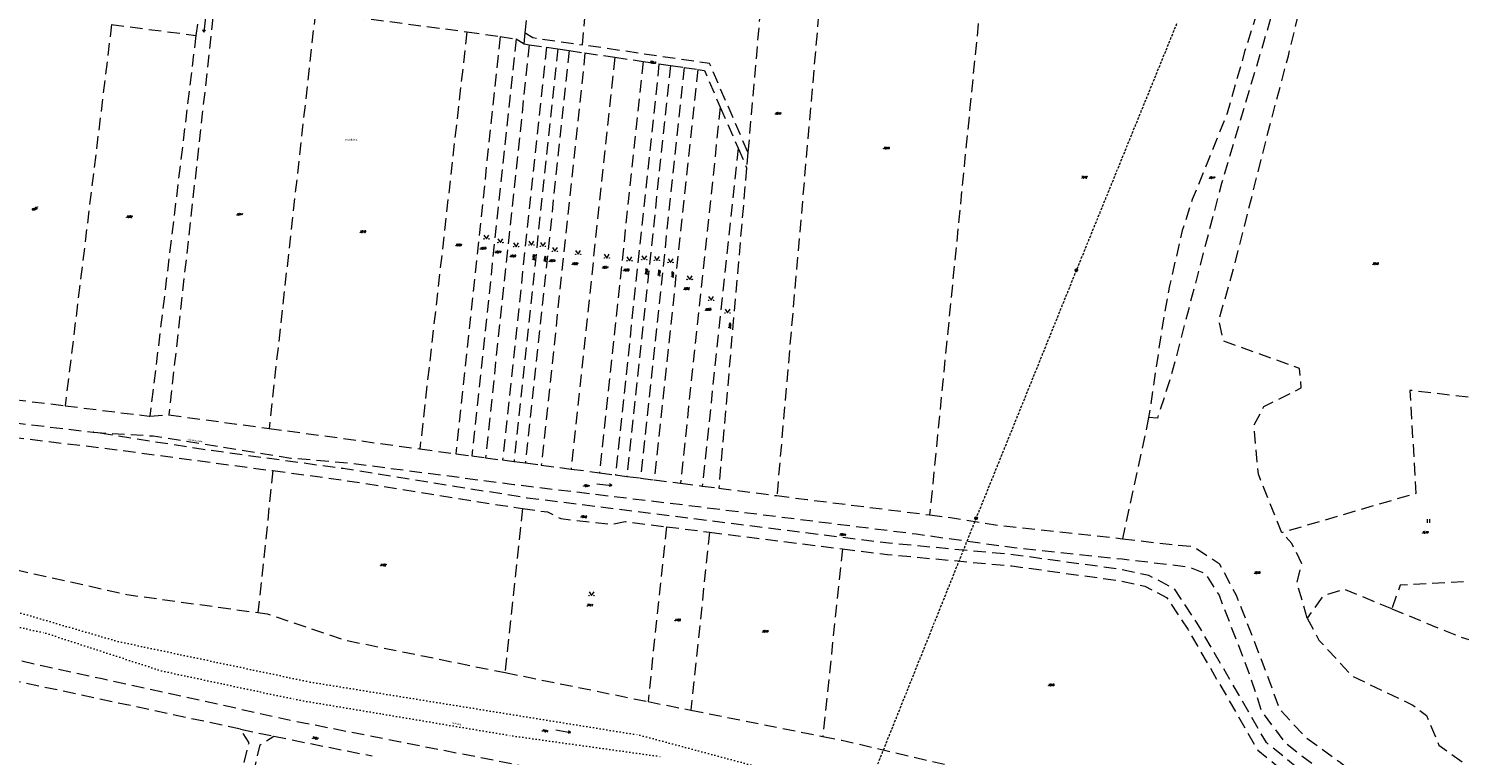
# Model space of a CAD drawing. Header units: metres. Extents: x -626722 to -621116, y -1178216 to -1174550.
# Tile 64 of 86: x -623494 to -622922, y -1177268 to -1176978. Entities that reach past the tile are written whole.
import ezdxf

# ---------------------------------------------------------------- set-up
doc = ezdxf.new("R2010")
doc.units = ezdxf.units.M
doc.header["$MEASUREMENT"] = 0
doc.linetypes.add('DASHEDX2', pattern=[1.5, 1, -0.5])
doc.linetypes.add('DOT', pattern=[0.25, 0, -0.25])
doc.layers.add('8_kat_KN_Elektřina', color=172, linetype='DASHEDX2')
doc.layers.add('8_kat_KN_Pomístní_názvy', color=210, linetype='Continuous')
for name, color, linetype, lineweight in [('8_kat_KN_Hranice parcel', 200, 'DASHEDX2', 25), ('8_kat_KN_Slučkové čáry', 200, 'DOT', 25), ('8_kat_KN_Značky kultur', 7, 'Continuous', 0), ('8_kat_KN_Čísla parcel', 200, 'Continuous', 25)]:
    doc.layers.add(name, color=color, linetype=linetype, lineweight=lineweight)
doc.styles.add('Style-cs_Working', font='cs_Working.shx')
doc.styles.add('Style-ITALICS', font='ITALICS.shx')

# ---------------------------------------------------------------- blocks, each defined once
blk = doc.blocks.new('3.06')
at = {"layer": '8_kat_KN_Značky kultur', "color": 7, "linetype": 'Continuous', "lineweight": 13}
for p, q in [((-0.51, 0), (-0.51, 1.5)), ((0.49, 0), (0.49, 1.5))]:
    blk.add_line(p, q, dxfattribs=at)
blk = doc.blocks.new('3.14')
at = {"layer": '8_kat_KN_Značky kultur', "color": 7, "linetype": 'Continuous', "lineweight": 13, "flags": 128}
blk.add_lwpolyline([(-1, 1.5), (0, 0), (1, 1.5)], dxfattribs=at)
at = {"layer": '8_kat_KN_Značky kultur', "color": 7, "linetype": 'Continuous', "lineweight": 13}
for centre in [(-1, 0), (1, 0)]:
    blk.add_circle(centre, 0.1, dxfattribs=at)
blk = doc.blocks.new('8.02_23')
at = {"layer": '8_kat_KN_Značky kultur', "color": 7, "linetype": 'Continuous', "lineweight": 13}
for p, q in [((-2.96, 0.35), (2.99, -0.38)), ((2.99, -0.38), (2.09, 0.24)), ((2.99, -0.38), (1.96, -0.76))]:
    blk.add_line(p, q, dxfattribs=at)
blk = doc.blocks.new('8.02_28')
at = {"layer": '8_kat_KN_Značky kultur', "color": 7, "linetype": 'Continuous', "lineweight": 13}
for p, q in [((-2.93, 0.56), (2.96, -0.58)), ((2.96, -0.58), (2.1, 0.09)), ((2.96, -0.58), (1.91, -0.89))]:
    blk.add_line(p, q, dxfattribs=at)
blk = doc.blocks.new('8.02_55')
at = {"layer": '8_kat_KN_Značky kultur', "color": 7, "linetype": 'Continuous', "lineweight": 13}
for p, q in [((0.3, 2.97), (-0.32, -3)), ((-0.32, -3), (-0.72, -1.98)), ((-0.32, -3), (0.28, -2.08))]:
    blk.add_line(p, q, dxfattribs=at)
blk = doc.blocks.new('6.01')
at = {"layer": '8_kat_KN_Elektřina', "color": 7, "linetype": 'Continuous', "lineweight": 13}
for radius in [0.5, 0.4, 0.3, 0.2, 0.1]:
    blk.add_circle((0, 0), radius, dxfattribs=at)

msp = doc.modelspace()

# ---------------------------------------------------------------- linework, layer by layer
at = {"layer": '8_kat_KN_Elektřina', "lineweight": 13}
for p, q in [((-623035.32, -1176975.69), (-623075.41, -1177074.21)), ((-623075.41, -1177074.21), (-623115.52, -1177173.35)), ((-623115.52, -1177173.35), (-623164.39, -1177295.37))]:
    msp.add_line(p, q, dxfattribs=at)
at = {"layer": '8_kat_KN_Hranice parcel', "lineweight": 13, "ltscale": 5}
for p, q in [((-623272.93, -1176984.18), (-623266.78, -1176911.63)), ((-623197.25, -1176917.52), (-623206.76, -1177027.04)), ((-623419.87, -1176965.74), (-623438.34, -1177132.06)), ((-623379.73, -1176970.98), (-623398.28, -1177137.48)), ((-623379.73, -1176970.98), (-623319.14, -1176978.9)), ((-623461.23, -1176976.04), (-623479.81, -1177128.42)), ((-623461.23, -1176976.04), (-623427.51, -1176980.36)), ((-623426.94, -1176975.9), (-623427.51, -1176980.36)), ((-623319.14, -1176978.9), (-623337.95, -1177145.63)), ((-623319.14, -1176978.9), (-623305.84, -1176980.85)), ((-623296.25, -1176983.78), (-623295.81, -1176979.37)), ((-623427.51, -1176980.36), (-623445.92, -1177132.55)), ((-623305.84, -1176980.85), (-623323.52, -1177147.58)), ((-623299.49, -1176981.79), (-623317.16, -1177148.44)), ((-623294.21, -1176984.08), (-623311.7, -1177149.18)), ((-623305.84, -1176980.85), (-623299.49, -1176981.79)), ((-623287.36, -1176985.09), (-623304.85, -1177150.08)), ((-623299.49, -1176981.79), (-623296.25, -1176983.78)), ((-623296.25, -1176983.78), (-623294.21, -1176984.08)), ((-623294.21, -1176984.08), (-623287.36, -1176985.09)), ((-623287.36, -1176985.09), (-623282.81, -1176985.76)), ((-623282.81, -1176985.76), (-623300.29, -1177150.69)), ((-623278.26, -1176986.42), (-623295.73, -1177151.29)), ((-623271.92, -1176987.36), (-623289.38, -1177152.13)), ((-623282.81, -1176985.76), (-623278.26, -1176986.42)), ((-623278.26, -1176986.42), (-623271.92, -1176987.36)), ((-623260.02, -1176989.1), (-623277.47, -1177153.7)), ((-623271.92, -1176987.36), (-623260.02, -1176989.1)), ((-623248.68, -1176990.77), (-623266.1, -1177155.2)), ((-623260.02, -1176989.1), (-623248.68, -1176990.77)), ((-623248.68, -1176990.77), (-623242.33, -1176991.7)), ((-623242.33, -1176991.7), (-623259.74, -1177156.03)), ((-623237.73, -1176992.38), (-623255.14, -1177156.63)), ((-623232.28, -1176993.18), (-623249.68, -1177157.33)), ((-623226.83, -1176993.98), (-623244.22, -1177158.03)), ((-623242.33, -1176991.7), (-623237.73, -1176992.38)), ((-623237.73, -1176992.38), (-623232.28, -1176993.18)), ((-623232.28, -1176993.18), (-623226.83, -1176993.98)), ((-623217.82, -1177009.05), (-623233.75, -1177159.38)), ((-623217.82, -1177009.05), (-623210.72, -1177025.43)), ((-623210.72, -1177025.43), (-623225.04, -1177160.5)), ((-623210.72, -1177025.43), (-623207.3, -1177033.33)), ((-623206.76, -1177027.04), (-623207.3, -1177033.33)), ((-623207.3, -1177033.33), (-623218.41, -1177161.35)), ((-623515.35, -1177124.04), (-623479.81, -1177128.42)), ((-623438.34, -1177132.06), (-623398.28, -1177137.48)), ((-623046.51, -1177133.11), (-623057, -1177181.56)), ((-623398.28, -1177137.48), (-623337.95, -1177145.63)), ((-623337.95, -1177145.63), (-623323.52, -1177147.58)), ((-623323.52, -1177147.58), (-623317.16, -1177148.44)), ((-623317.16, -1177148.44), (-623311.7, -1177149.18)), ((-623311.7, -1177149.18), (-623304.85, -1177150.08)), ((-623304.85, -1177150.08), (-623300.29, -1177150.69)), ((-623300.29, -1177150.69), (-623295.73, -1177151.29)), ((-623396.72, -1177154.35), (-623402.7, -1177211.11)), ((-623295.73, -1177151.29), (-623289.38, -1177152.13)), ((-623289.38, -1177152.13), (-623277.47, -1177153.7)), ((-623277.47, -1177153.7), (-623266.1, -1177155.2)), ((-623266.1, -1177155.2), (-623259.74, -1177156.03)), ((-623259.74, -1177156.03), (-623255.14, -1177156.63)), ((-623255.14, -1177156.63), (-623249.68, -1177157.33)), ((-623249.68, -1177157.33), (-623244.22, -1177158.03)), ((-623244.22, -1177158.03), (-623233.75, -1177159.38)), ((-623233.75, -1177159.38), (-623225.04, -1177160.5)), ((-623225.04, -1177160.5), (-623218.41, -1177161.35)), ((-623218.41, -1177161.35), (-623195.18, -1177164.34)), ((-623296.97, -1177169.54), (-623303.87, -1177235.08)), ((-623239.36, -1177176.79), (-623246.72, -1177246.67)), ((-623239.36, -1177176.79), (-623222.11, -1177178.95)), ((-623222.11, -1177178.95), (-623229.6, -1177250.07)), ((-623222.11, -1177178.95), (-623168.95, -1177185.6)), ((-623168.95, -1177185.6), (-623176.85, -1177260.57)), ((-623303.87, -1177235.08), (-623246.72, -1177246.67)), ((-623409.68, -1177257.69), (-623506.21, -1177237.09)), ((-623246.72, -1177246.67), (-623229.6, -1177250.07)), ((-623229.6, -1177250.07), (-623176.85, -1177260.57)), ((-623409.68, -1177257.69), (-623396.39, -1177260.5)), ((-623396.39, -1177260.5), (-623357.04, -1177268.4))]:
    msp.add_line(p, q, dxfattribs=at)
at = {"layer": '8_kat_KN_Hranice parcel', "lineweight": 13, "ltscale": 5, "flags": 128}
for points in [[(-623295.81, -1176979.37), (-623290.83, -1176933.91), (-623282.69, -1176883.56), (-623284.77, -1176875.33), (-623282.36, -1176859.16)], [(-623169.41, -1176867.29), (-623182.3, -1177015.82), (-623195.18, -1177164.34)], [(-623106.53, -1176893.55), (-623120.32, -1177032.8), (-623134.1, -1177172.04)], [(-622994.17, -1176942.83), (-623008.01, -1176986.4), (-623015.06, -1177011.51), (-623029.06, -1177045.94), (-623033.08, -1177058.37), (-623038.2, -1177080.49), (-623041.25, -1177097.62), (-623046.51, -1177133.11)], [(-622989.33, -1176944.83), (-622992.77, -1176957.04), (-623017.4, -1177039.55), (-623037.73, -1177117.18), (-623043.04, -1177133.33), (-623046.51, -1177133.11)], [(-622993.27, -1177179.18), (-623002.6, -1177155.82), (-623004.44, -1177136.42), (-623000.44, -1177128.77), (-622985.51, -1177121.27), (-622986.16, -1177113.51), (-623016.56, -1177102.56), (-623018.39, -1177094.15), (-623012.24, -1177072.61), (-622998.07, -1177016.42), (-622990.64, -1176988.6), (-622984.88, -1176964.63), (-622979.2, -1176961.45), (-622951.36, -1176964.78), (-622931.39, -1176968.35), (-622922.81, -1176972.36)], [(-623295.81, -1176979.37), (-623292.78, -1176981.26), (-623272.93, -1176984.18)], [(-623206.76, -1177027.04), (-623222.09, -1176991.64), (-623272.93, -1176984.18)], [(-623226.83, -1176993.98), (-623224.18, -1176994.37), (-623217.82, -1177009.05)], [(-622888.96, -1177128.45), (-622942.06, -1177122.27), (-622939.65, -1177163.51), (-622993.27, -1177179.18)], [(-623612.94, -1177127.61), (-623462.09, -1177145.61), (-623396.72, -1177154.35)], [(-623537.88, -1177130.64), (-623516.13, -1177133.26), (-623468.55, -1177139)], [(-623479.81, -1177128.42), (-623446.19, -1177132.57), (-623445.92, -1177132.55)], [(-623445.92, -1177132.55), (-623439.09, -1177131.96), (-623438.34, -1177132.06)], [(-622930.99, -1177308.85), (-622951.79, -1177302.03), (-622999.41, -1177263.07), (-623027.09, -1177215.3), (-623036.23, -1177201.53), (-623046.46, -1177196.32), (-623058.48, -1177193.72), (-623100.72, -1177187.99), (-623150.47, -1177183.37), (-623295.06, -1177165.29), (-623368.59, -1177153.56), (-623424.61, -1177145.9), (-623468.55, -1177139)], [(-623468.55, -1177139), (-623444.59, -1177140.48), (-623389.57, -1177149.31), (-623366.34, -1177151.24), (-623300.31, -1177159.87), (-623230.49, -1177168.22), (-623139.49, -1177179.66), (-623100.27, -1177185.09), (-623057.17, -1177189.63), (-623030.82, -1177192.75), (-623023.94, -1177195.46), (-623018.38, -1177204.1), (-623005.95, -1177236.49), (-623001.39, -1177250.51), (-622991.98, -1177263.14), (-622975.57, -1177275.69), (-622944.54, -1177299.18), (-622930.99, -1177308.85)], [(-623396.72, -1177154.35), (-623369.24, -1177158.01), (-623296.97, -1177169.54)], [(-623195.18, -1177164.34), (-623183.08, -1177165.9), (-623134.1, -1177172.04)], [(-623296.97, -1177169.54), (-623286.94, -1177170.84), (-623281.58, -1177173.52), (-623261.71, -1177175.8), (-623255.8, -1177174.73), (-623239.36, -1177176.79)], [(-623134.1, -1177172.04), (-623125.8, -1177173.08), (-623106.53, -1177176.21), (-623094.43, -1177177.49), (-623057, -1177181.56)], [(-622983.07, -1177213.32), (-622987.2, -1177199.09), (-622985.3, -1177191.55), (-622989.25, -1177183.41), (-622993.27, -1177179.18)], [(-623618.45, -1177179.98), (-623589.61, -1177182.02), (-623546.95, -1177183.96), (-623525.37, -1177188.16), (-623455.08, -1177203.87), (-623402.7, -1177211.11)], [(-623057, -1177181.56), (-623036.43, -1177183.97), (-623028.85, -1177184.58), (-623018.29, -1177191.5), (-623011.5, -1177204.1), (-622999.64, -1177234.73), (-622994.42, -1177249.31), (-622984.21, -1177260.51), (-622969.99, -1177270.93), (-622940.31, -1177293.66), (-622930.74, -1177301.71), (-622903.63, -1177309.2), (-622893.41, -1177311.36), (-622882.58, -1177309.51), (-622870.97, -1177293.95), (-622843.86, -1177280.68), (-622795.15, -1177271.3), (-622782.98, -1177267.94)], [(-623168.95, -1177185.6), (-623150.96, -1177187.85), (-623101.23, -1177192.46), (-623059.26, -1177198.16), (-623047.98, -1177200.59), (-623039.33, -1177205), (-623030.91, -1177217.67), (-623002.89, -1177266.03), (-622954.21, -1177305.86), (-622947.43, -1177309.07)], [(-622949.32, -1177209.58), (-622968.21, -1177201.84), (-622976.71, -1177204.34), (-622983.07, -1177213.32)], [(-622920.59, -1177198.86), (-622945.88, -1177200.1), (-622949.32, -1177209.58)], [(-623402.7, -1177211.11), (-623398.98, -1177211.62), (-623368.17, -1177222.04), (-623303.87, -1177235.08)], [(-622983.07, -1177213.32), (-622978.4, -1177222.07), (-622965.28, -1177236.39), (-622940.91, -1177248.05), (-622935.41, -1177252.28), (-622930.41, -1177264.13), (-622911.45, -1177277.7), (-622894.77, -1177276.28), (-622881.65, -1177272.43), (-622853.6, -1177251.89), (-622851.89, -1177251.16)], [(-622949.32, -1177209.58), (-622922.32, -1177220.64), (-622907.1, -1177225.48), (-622854.86, -1177216.52)], [(-623593.25, -1177218.32), (-623551.91, -1177218.37), (-623511.24, -1177227.32), (-623464.99, -1177237.49), (-623388.83, -1177254.24), (-623345.71, -1177262.74), (-623294.45, -1177272.75), (-623243.49, -1177282.29), (-623177.36, -1177295.68), (-623101.39, -1177311.16)], [(-623456.95, -1177475.24), (-623431.61, -1177369.17), (-623406.28, -1177263.1), (-623409.68, -1177257.69)], [(-623453.44, -1177479.88), (-623427.65, -1177371.95), (-623401.87, -1177264.02), (-623396.39, -1177260.5)], [(-623176.85, -1177260.57), (-623169.18, -1177262.09), (-623076.75, -1177283.8), (-622984.03, -1177298.57), (-622947.43, -1177309.07)]]:
    msp.add_lwpolyline(points, dxfattribs=at)
at = {"layer": '8_kat_KN_Slučkové čáry', "lineweight": 0, "ltscale": 5}
for p, q in [((-623550.61, -1177195.78), (-623458.58, -1177222.65)), ((-623549.11, -1177205.67), (-623487.47, -1177219.32)), ((-623487.47, -1177219.32), (-623441.24, -1177234.39)), ((-623458.58, -1177222.65), (-623381.83, -1177238.84)), ((-623441.24, -1177234.39), (-623387.18, -1177245.9)), ((-623381.83, -1177238.84), (-623249.94, -1177260.09)), ((-623387.18, -1177245.9), (-623300.79, -1177260.38)), ((-623300.79, -1177260.38), (-623240.75, -1177268.76)), ((-623249.94, -1177260.09), (-623172.67, -1177280.8))]:
    msp.add_line(p, q, dxfattribs=at)

# ---------------------------------------------------------------- block references
at = {"layer": '8_kat_KN_Elektřina', "lineweight": 13}
for p in [(-623075.41, -1177074.21), (-623115.52, -1177173.35)]:
    msp.add_blockref('6.01', p, dxfattribs=at)
at = {"layer": '8_kat_KN_Značky kultur', "lineweight": 13}
for name, p in [('8.02_55', (-623423.96, -1176976.1)), ('3.14', (-623311.33, -1177061.72)), ('3.14', (-623305.76, -1177063.18)), ('3.14', (-623299.49, -1177064.84)), ('3.14', (-623293.32, -1177064.17)), ('3.14', (-623288.74, -1177064.68)), ('3.14', (-623283.93, -1177066.68)), ('3.14', (-623274.68, -1177067.88)), ('3.14', (-623263.19, -1177069.38)), ('3.14', (-623254.14, -1177070.45)), ('3.14', (-623248.2, -1177070)), ('3.14', (-623243.16, -1177070.31)), ('3.14', (-623237.71, -1177071.13)), ('3.14', (-623230.06, -1177077.92)), ('3.14', (-623221.51, -1177086.24)), ('3.14', (-623214.91, -1177091.33)), ('8.02_23', (-623264.2, -1177159.92)), ('3.06', (-622934.52, -1177175.21)), ('3.14', (-623269.3, -1177204.3)), ('8.02_28', (-623280.62, -1177258.47))]:
    msp.add_blockref(name, p, dxfattribs=at)

# ---------------------------------------------------------------- texts
at = {"layer": '8_kat_KN_Pomístní_názvy', "lineweight": 0, "style": 'Style-cs_Working'}
msp.add_text('Pod dìdinou', height=0.7, dxfattribs=at).set_placement((-623367.86, -1177022.45))
for s, rotation, p in [('Mlýnský potok', 352, (-623430.986, -1177142.183)), ('Rokytná', 350, (-623324.965, -1177255.544))]:
    msp.add_text(s, height=0.7, rotation=rotation, dxfattribs=at).set_placement(p)
at = {"layer": '8_kat_KN_Čísla parcel', "lineweight": 0, "style": 'Style-ITALICS'}
for s, rotation, p in [('3653', 351, (-623246.142, -1176991.319)), ('3683', 201, (-623490.74, -1177048.86)), ('3665', 85, (-623292.193, -1177070.394)), ('3664', 85, (-623287.633, -1177071.054)), ('3659', 85, (-623247.083, -1177076.164)), ('3658', 85, (-623242.033, -1177076.744)), ('3657', 85, (-623236.613, -1177077.294)), ('3654', 85, (-623213.733, -1177097.704)), ('3691', 353, (-623272.603, -1177160.583)), ('3696', 353, (-623273.723, -1177172.963)), ('3697', 353, (-623170.173, -1177180.123)), ('3721', 348, (-623289.206, -1177258.451)), ('3767', 348, (-623381.076, -1177261.371))]:
    msp.add_text(s, height=0.7, rotation=rotation, dxfattribs=at).set_placement(p)
for s, p in [('3644', (-623195.95, -1177011.89)), ('3643', (-623152.65, -1177025.77)), ('3642', (-623073.54, -1177037.4)), ('3641', (-623022.38, -1177037.57)), ('3682', (-623455.38, -1177053.18)), ('3671', (-623411.26, -1177052.26)), ('3670', (-623362.02, -1177059.21)), ('3669', (-623323.74, -1177064.48)), ('3668', (-623313.94, -1177065.81)), ('3667', (-623307.98, -1177067.29)), ('3666', (-623302.01, -1177068.91)), ('3663', (-623286.35, -1177070.75)), ('3662', (-623277.19, -1177071.96)), ('3661', (-623265.11, -1177073.48)), ('3660', (-623256.67, -1177074.54)), ('3640', (-622957.04, -1177072.01)), ('3656', (-623232.59, -1177081.99)), ('3655', (-623223.94, -1177090.3)), ('3639', (-622937.14, -1177179.32)), ('3702', (-623353.84, -1177192.4)), ('3638', (-623004.38, -1177195.51)), ('3701', (-623271.24, -1177208.48)), ('3700', (-623236.11, -1177214.36)), ('3699', (-623201.13, -1177218.95)), ('3698', (-623086.75, -1177240.37))]:
    msp.add_text(s, height=0.7, dxfattribs=at).set_placement(p)

doc.saveas('drawing.dxf')
